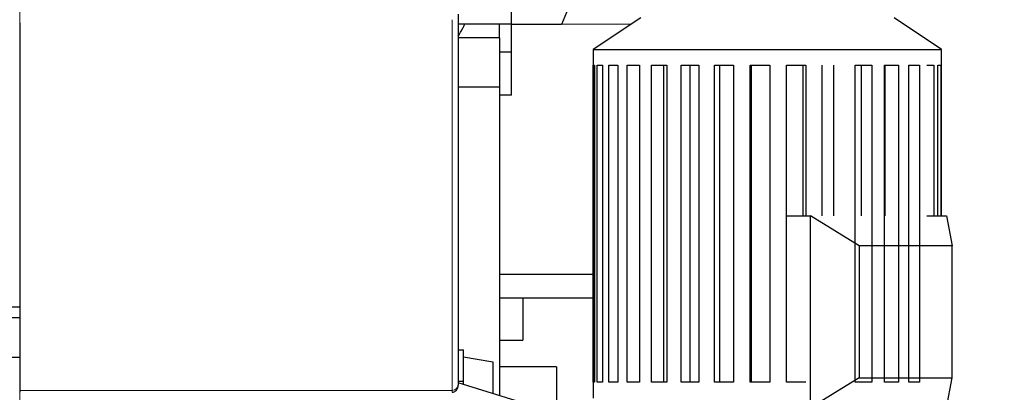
# Model space of a CAD drawing. Header units: inches. Extents: x 0 to 23760, y -13 to 16800.
# Tile 255 of 256: x 20708 to 21529, y 12486 to 12796. Entities that reach past the tile are written whole.
import ezdxf

# ---------------------------------------------------------------- set-up
doc = ezdxf.new("R2010")
doc.units = ezdxf.units.IN
doc.layers.add('1', color=7, linetype='Continuous', true_color=0xffffff)
doc.layers.add('254', color=7, linetype='Continuous', true_color=0xffffff)
doc.styles.add('latin_extended', font='simplex.shx')
doc.dimstyles.get("Standard").update_dxf_attribs({"dimtxt": 0.18, "dimasz": 0.18, "dimexe": 0.18, "dimexo": 0.0625, "dimgap": 0.09, "dimtad": 0, "dimtih": 1, "dimtoh": 1, "dimdec": 4, "dimzin": 0, "dimdsep": 46, "dimtxsty": 'Standard', "dimcen": 0.09, "dimadec": 0, "dimazin": 0, "dimtfac": 1, "dimtdec": 4, "dimtofl": 0, "dimtmove": 0, "dimatfit": 3, "dimfxl": 1, "dimtolj": 1, "dimtzin": 0, "dimarcsym": 0})

# ---------------------------------------------------------------- blocks, each defined once
blk = doc.blocks.new('_U1')
at = {"layer": '254', "color": 3, "linetype": 'Continuous', "lineweight": 13, "transparency": 16777216}
for p, q in [((22615.75, 13489.8), (22615.75, 9822.41)), ((20707.77, 11774.3), (20707.77, 9822.41)), ((22475.75, 9862.41), (20847.77, 9862.41))]:
    blk.add_line(p, q, dxfattribs=at)
at = {"layer": '254', "color": 3, "transparency": 16777216}
for points in [[(20847.77, 9885.74), (20847.77, 9839.07), (20707.77, 9862.41)], [(22475.75, 9839.07), (22475.75, 9885.74), (22615.75, 9862.41)]]:
    blk.add_solid(points, dxfattribs=at)
at = {"layer": 'Defpoints', "color": 0, "transparency": 16777216}
for p in [(22615.75, 13529.8), (20707.77, 11814.3), (20707.77, 9862.41)]:
    blk.add_point(p, dxfattribs=at)
at = {"layer": '254', "color": 2, "lineweight": 13, "transparency": 16777216, "insert": (21428.42, 10072.41), "char_height": 140, "attachment_point": 1, "style": 'latin_extended'}
blk.add_mtext('\\A1;1908', dxfattribs=at)
blk = doc.blocks.new('_U2')
at = {"layer": '254', "color": 3, "linetype": 'Continuous', "lineweight": 13, "transparency": 16777216}
for p, q in [((20707.77, 11946.8), (20707.77, 15299.3)), ((21264.66, 14877.04), (21264.66, 15299.3)), ((20847.77, 15259.3), (21124.66, 15259.3))]:
    blk.add_line(p, q, dxfattribs=at)
at = {"layer": '254', "color": 3, "transparency": 16777216}
for points in [[(20847.77, 15282.63), (20847.77, 15235.97), (20707.77, 15259.3)], [(21124.66, 15235.97), (21124.66, 15282.63), (21264.66, 15259.3)]]:
    blk.add_solid(points, dxfattribs=at)
at = {"layer": 'Defpoints', "color": 0, "transparency": 16777216}
for p in [(21264.66, 15259.3), (21264.66, 14837.04), (20707.77, 11906.8)]:
    blk.add_point(p, dxfattribs=at)
at = {"layer": '254', "color": 2, "lineweight": 13, "transparency": 16777216, "insert": (20806.21, 15469.3), "char_height": 140, "attachment_point": 1, "style": 'latin_extended'}
blk.add_mtext('\\A1;557', dxfattribs=at)

msp = doc.modelspace()

# ---------------------------------------------------------------- linework, layer by layer
at = {"layer": '1', "color": 2, "linetype": 'Continuous', "lineweight": 25}
for p, q in [((21117.766, 12792.13), (21117.766, 12812.127)), ((21167.766, 12812.127), (21159.482, 12792.13)), ((21073.266, 12800.541), (21073.266, 12491.424)), ((20707.766, 12793.421), (20707.766, 12487.151)), ((21117.766, 12792.14), (21073.266, 12792.14)), ((21107.766, 12780.802), (21107.766, 12792.141)), ((21117.766, 12733.001), (21117.766, 12792.13)), ((21159.482, 12792.13), (21117.766, 12792.13)), ((21217.416, 12792.14), (21159.482, 12792.13)), ((21225.571, 12797.577), (21185.971, 12771.177)), ((21476.371, 12771.177), (21436.771, 12797.577)), ((21107.766, 12780.802), (21073.263, 12780.802)), ((21107.766, 12780.802), (21107.766, 12739.802)), ((21117.766, 12769.002), (21107.766, 12769.002)), ((21185.971, 12771.177), (21476.371, 12771.177)), ((21185.971, 12771.177), (21185.971, 12480.777)), ((21476.371, 12632.574), (21476.371, 12771.177)), ((21185.973, 12493.977), (21185.973, 12757.977)), ((21185.973, 12757.977), (21186.989, 12757.977)), ((21186.989, 12757.977), (21186.989, 12493.977)), ((21189.313, 12493.977), (21189.313, 12757.977)), ((21189.313, 12757.977), (21193.71, 12757.977)), ((21193.71, 12757.977), (21193.71, 12493.977)), ((21198.853, 12493.977), (21198.853, 12757.977)), ((21198.853, 12757.977), (21206.438, 12757.977)), ((21206.438, 12757.977), (21206.438, 12493.977)), ((21214.176, 12493.977), (21214.176, 12757.977)), ((21214.176, 12757.977), (21224.618, 12757.977)), ((21224.618, 12757.977), (21224.618, 12493.977)), ((21234.612, 12493.977), (21234.612, 12757.977)), ((21234.612, 12757.977), (21247.454, 12757.977)), ((21244.581, 12757.977), (21244.581, 12493.977)), ((21247.454, 12757.977), (21247.454, 12493.977)), ((21259.269, 12493.977), (21259.269, 12757.977)), ((21259.269, 12757.977), (21273.95, 12757.977)), ((21266.46, 12757.977), (21266.46, 12493.977)), ((21273.95, 12757.977), (21273.95, 12493.977)), ((21287.067, 12493.977), (21287.067, 12757.977)), ((21287.067, 12757.977), (21302.946, 12757.977)), ((21291.167, 12757.977), (21291.167, 12493.977)), ((21302.946, 12757.977), (21302.946, 12493.977)), ((21316.794, 12493.977), (21316.794, 12757.977)), ((21316.794, 12757.977), (21333.175, 12757.977)), ((21317.623, 12757.977), (21317.623, 12493.977)), ((21333.175, 12757.977), (21333.175, 12493.977)), ((21347.148, 12493.977), (21347.148, 12757.977)), ((21347.148, 12757.977), (21363.318, 12757.977)), ((21360.864, 12632.572), (21360.864, 12757.977)), ((21363.318, 12757.977), (21363.318, 12632.572)), ((21376.805, 12632.572), (21376.805, 12757.977)), ((21386.435, 12632.572), (21386.435, 12757.977)), ((21404.467, 12493.977), (21404.467, 12757.977)), ((21404.467, 12757.977), (21418.131, 12757.977)), ((21409.59, 12632.572), (21409.59, 12757.977)), ((21418.131, 12757.977), (21418.131, 12493.977)), ((21428.925, 12493.977), (21428.925, 12757.977)), ((21428.925, 12757.977), (21440.406, 12757.977)), ((21429.317, 12632.572), (21429.317, 12757.977)), ((21440.406, 12757.977), (21440.406, 12493.977)), ((21449.111, 12493.977), (21449.111, 12757.977)), ((21449.111, 12757.977), (21457.908, 12757.977)), ((21457.908, 12757.977), (21457.908, 12493.977)), ((21464.143, 12757.977), (21469.87, 12757.977)), ((21469.87, 12757.977), (21469.87, 12632.572)), ((21473.363, 12632.572), (21473.363, 12757.977)), ((21473.363, 12757.977), (21475.771, 12757.977)), ((21475.771, 12757.977), (21475.771, 12632.572)), ((21107.766, 12739.802), (21073.266, 12739.802)), ((21107.766, 12739.802), (21107.766, 12482.761)), ((21117.766, 12733.001), (21107.766, 12733.001)), ((21347.148, 12632.577), (21367.233, 12632.577)), ((21367.233, 12472.577), (21367.233, 12632.577)), ((21407.538, 12607.577), (21367.233, 12632.577)), ((21464.142, 12632.577), (21480.37, 12632.577)), ((21480.37, 12632.577), (21485.32, 12607.577)), ((21407.538, 12607.577), (21407.538, 12497.577)), ((21485.32, 12607.577), (21407.538, 12607.577)), ((21485.32, 12497.577), (21485.32, 12607.577)), ((21107.766, 12584.001), (21185.97, 12584.001)), ((21185.97, 12564.001), (21107.766, 12564.001)), ((21127.266, 12564.007), (21127.266, 12529.002)), ((15945.842, 12556.856), (20707.766, 12556.856)), ((15945.842, 12547.721), (20707.766, 12547.721)), ((21107.766, 12529.002), (21127.266, 12529.002)), ((21073.266, 12520.791), (21077.766, 12520.791)), ((21077.766, 12494.791), (21077.766, 12520.791)), ((15945.842, 12514.81), (20707.766, 12514.81)), ((21077.766, 12515.122), (21102.266, 12510.802)), ((21102.266, 12510.802), (21102.266, 12484.472)), ((21155.266, 12506.802), (21107.766, 12506.802)), ((21155.266, 12506.802), (21155.266, 12457.67)), ((21073.266, 12494.791), (21077.766, 12494.791)), ((21077.766, 12492.089), (21077.766, 12494.791)), ((21407.538, 12497.577), (21367.233, 12472.577)), ((21407.538, 12497.577), (21485.32, 12497.577)), ((21480.37, 12472.577), (21485.32, 12497.577)), ((20707.766, 12487.151), (20707.766, 12485.538)), ((21129.812, 12475.912), (21073.266, 12493.491)), ((21073.266, 12491.3), (21073.266, 12491.424)), ((21186.989, 12493.977), (21185.973, 12493.977)), ((21193.71, 12493.977), (21189.313, 12493.977)), ((21206.438, 12493.977), (21198.853, 12493.977)), ((21224.618, 12493.977), (21214.176, 12493.977)), ((21247.454, 12493.977), (21234.612, 12493.977)), ((21273.95, 12493.977), (21259.269, 12493.977)), ((21302.946, 12493.977), (21287.067, 12493.977)), ((21333.175, 12493.977), (21316.794, 12493.977)), ((21363.318, 12493.977), (21347.148, 12493.977)), ((21418.131, 12493.977), (21404.467, 12493.977)), ((21440.406, 12493.977), (21428.925, 12493.977)), ((21457.908, 12493.977), (21449.111, 12493.977))]:
    msp.add_line(p, q, dxfattribs=at)
at = {"layer": '1', "color": 110, "linetype": 'Continuous', "lineweight": 13}
for p, q in [((21068.266, 12487.158), (21068.266, 12795.992)), ((20707.766, 12487.151), (21068.266, 12487.151))]:
    msp.add_line(p, q, dxfattribs=at)
msp.add_ellipse((21068.266, 12491.3), major_axis=(5, 0), ratio=0.8284579, start_param=4.712389, end_param=6.2831853, dxfattribs=at)
at = {"layer": '1', "color": 2, "linetype": 'Continuous', "lineweight": 25}
for points, knots in [([(21073.289, 12782.384), (21074.781, 12784.459), (21076.637, 12787.594), (21078.205, 12791.053), (21078.609, 12792.014)], [0, 0, 0, 0, 0.72854, 1, 1, 1, 1]), ([(21068.266, 12485.54), (21068.836, 12485.55), (21069.888, 12485.74), (21071.326, 12486.603), (21072.448, 12487.931), (21073.122, 12489.569), (21073.267, 12490.732), (21073.266, 12491.3)], [0, 0, 0, 0, 0.1925803, 0.3809724, 0.5774441, 0.8014765, 1, 1, 1, 1])]:
    msp.add_open_spline(points, degree=3, knots=knots, dxfattribs=at)
at = {"layer": '1', "color": 110, "linetype": 'Continuous', "lineweight": 13}
msp.add_rational_spline([(21068.266, 12485.927), (21068.266, 12485.037), (21068.266, 12485.549), (21068.266, 12487.151)], [1, 0.796599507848, 0.796599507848, 1], degree=3, dxfattribs=at)

# ---------------------------------------------------------------- dimensions: what is measured, and where the dimension line sits
at = {"layer": '254', "color": 2, "linetype": 'Continuous', "lineweight": 13}
for base, p1, p2, picture, middle in [((21264.66, 15259.302), (20707.766, 11906.802), (21264.66, 14837.037), '_U2', (20986.213, 15259.302)), ((20707.766, 9862.408), (22615.746, 13529.802), (20707.766, 11814.302), '_U1', (21661.756, 9862.408))]:
    dim = msp.add_linear_dim(base=base, p1=p1, p2=p2, dimstyle='Standard', override={"dimscale": 40, "dimtxt": 3.5, "dimasz": 3.5, "dimexe": 1, "dimexo": 1, "dimgap": 1.75, "dimtad": 1, "dimtih": 1, "dimtoh": 0, "dimdec": 0, "dimlfac": 1, "dimzin": 8, "dimdsep": 46, "dimlunit": 2, "dimtxsty": 'latin_extended', "dimsah": 1, "dimse1": 0, "dimse2": 0, "dimsd1": 0, "dimsd2": 0, "dimclrd": 3, "dimclre": 3, "dimclrt": 2, "dimtol": 0, "dimtm": -0.1, "dimtfac": 0.714286, "dimtdec": 3, "dimtofl": 1, "dimtmove": 0, "dimtzin": 8, "dimlwd": 13, "dimlwe": 13}, dxfattribs=at)
    dim.commit()
    dim.dimension.update_dxf_attribs({"geometry": picture, "text_midpoint": middle, "dimtype": 160})

doc.saveas('drawing.dxf')
